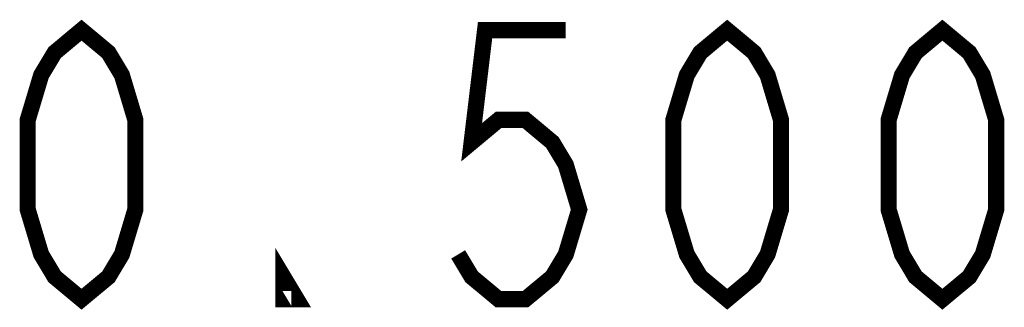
# Model space of a CAD drawing. Header units: millimetres. Extents: x 0 to 840, y 0 to 594.
# Tile 18 of 27: x 659.86 to 678.16, y 392.6 to 397.94. Entities that reach past the tile are written whole.
import ezdxf

# ---------------------------------------------------------------- set-up
doc = ezdxf.new("R2010")
doc.units = ezdxf.units.MM
doc.header["$LTSCALE"] = 46.2
doc.layers.get('0').update_dxf_attribs({"linetype": 'CONTINUOUS'})

msp = doc.modelspace()

# ---------------------------------------------------------------- linework, layer by layer
at = {"color": 2, "linetype": 'CONTINUOUS', "const_width": 0.3}
for points in [[(661.006, 392.749), (660.506, 393.165), (660.256, 393.582), (660.006, 394.415), (660.006, 396.082), (660.256, 396.915), (660.506, 397.332), (661.006, 397.749), (661.506, 397.332), (661.756, 396.915), (662.006, 396.082), (662.006, 394.415), (661.756, 393.582), (661.506, 393.165), (661.006, 392.749)], [(670.006, 397.749), (668.506, 397.749), (668.256, 395.665), (668.756, 396.082), (669.256, 396.082), (669.756, 395.665), (670.006, 395.249), (670.256, 394.415), (670.006, 393.582), (669.756, 393.165), (669.256, 392.749), (668.756, 392.749), (668.256, 393.165), (668.006, 393.582)], [(673.006, 392.749), (672.506, 393.165), (672.256, 393.582), (672.006, 394.415), (672.006, 396.082), (672.256, 396.915), (672.506, 397.332), (673.006, 397.749), (673.506, 397.332), (673.756, 396.915), (674.006, 396.082), (674.006, 394.415), (673.756, 393.582), (673.506, 393.165), (673.006, 392.749)], [(677.006, 392.749), (676.506, 393.165), (676.256, 393.582), (676.006, 394.415), (676.006, 396.082), (676.256, 396.915), (676.506, 397.332), (677.006, 397.749), (677.506, 397.332), (677.756, 396.915), (678.006, 396.082), (678.006, 394.415), (677.756, 393.582), (677.506, 393.165), (677.006, 392.749)], [(665.006, 392.749), (664.756, 392.749), (664.756, 393.165), (665.006, 392.749)]]:
    msp.add_lwpolyline(points, dxfattribs=at)

doc.saveas('drawing.dxf')
